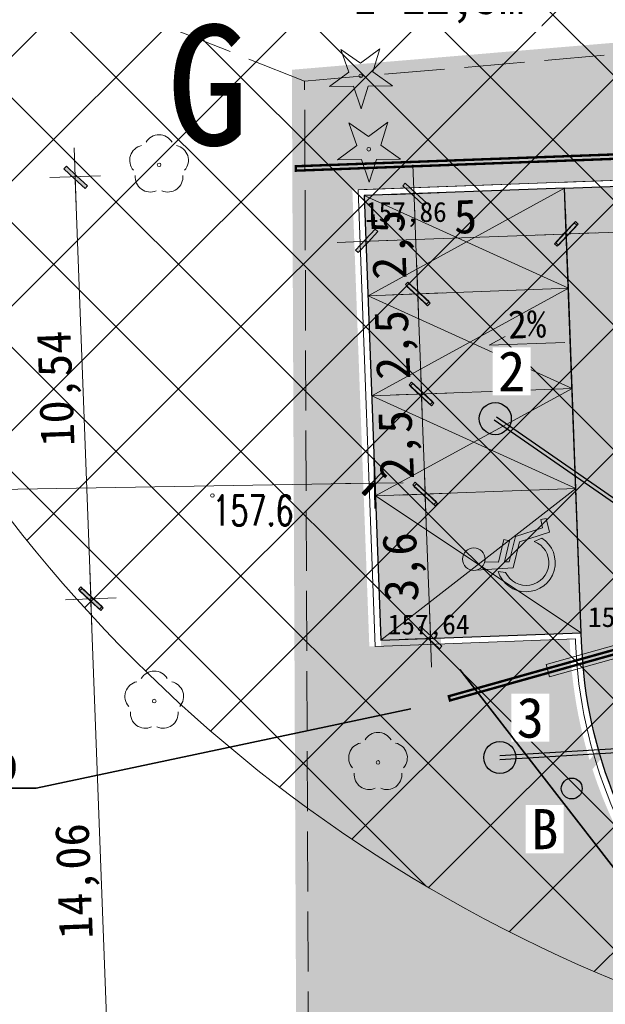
# Model space of a CAD drawing. Header units: feet. Extents: x 7493042 to 7493387, y 5986509 to 5986725.
# Tile 15 of 73: x 7493160 to 7493175, y 5986645 to 5986669. Entities that reach past the tile are written whole.
import ezdxf
from ezdxf import colors
from ezdxf.entities.mleader import LeaderData, LeaderLine
from ezdxf.enums import TextEntityAlignment as Align
from ezdxf.math import Vec2, Vec3

# ---------------------------------------------------------------- set-up
doc = ezdxf.new("R2010")
doc.units = ezdxf.units.FT
doc.header["$MEASUREMENT"] = 0
for name, pattern in [('3', [1, 0.5, -0.5]), ('4', [2.5, 1.5, -1]), ('GUK', [2, 1.5, -0.5]), ('HIDDEN2', [4.7625, 3.175, -1.5875])]:
    doc.linetypes.add(name, pattern=pattern)
doc.layers.get('0').update_dxf_attribs({"color": 250, "linetype": 'CONTINUOUS', "lineweight": 100})
doc.layers.get('Defpoints').update_dxf_attribs({"linetype": 'CONTINUOUS'})
doc.layers.add('1_DZIALKI', color=7, linetype='CONTINUOUS')
for name, color, linetype, lineweight in [('__IE_PZT_01', 1, 'CONTINUOUS', 30), ('__IE_PZT_02', 1, 'CONTINUOUS', 30), ('__IE_PZT_03', 7, 'CONTINUOUS', 25), ('_droga', 7, 'CONTINUOUS', 30), ('_k_kreskowanie', 250, 'CONTINUOUS', 5), ('_k_opis', 1, 'CONTINUOUS', 13), ('_k_parking', 250, 'CONTINUOUS', 30), ('_k_tabela', 7, 'CONTINUOUS', 13), ('_k_widok', 7, 'CONTINUOUS', 18), ('_k_wymiar', 7, 'CONTINUOUS', 13), ('_k_zarys', 7, 'HIDDEN2', 20), ('_k_ściany', 7, 'CONTINUOUS', 35), ('EKLPK_L_0', 3, '4', 18), ('OTR_T_1', 7, 'CONTINUOUS', 18), ('OTZ_T_0', 250, 'CONTINUOUS', 18), ('OTZ_T_1', 250, 'CONTINUOUS', 18), ('WODA PROJ.', 150, 'CONTINUOUS', 30), ('WYMIAR-ARCH', 7, 'CONTINUOUS', 9)]:
    doc.layers.add(name, color=color, linetype=linetype, lineweight=lineweight)
doc.layers.add('_k_niewidoczna', color=72, linetype='CONTINUOUS', lineweight=9, plot=False)
doc.styles.add('GENERATED_STYLE_1', font='MS Gothic.ttf')
doc.styles.get("Standard").update_dxf_attribs({"font": 'Simplex.SHX', "width": 0.75})
doc.dimstyles.new('zag 500', dxfattribs={"dimtxt": 0.85, "dimasz": 0.09, "dimexe": 1.25, "dimexo": 0.625, "dimgap": 0.1, "dimtad": 1, "dimtxsty": 'GENERATED_STYLE_1', "dimblk": 'W', "dimcen": 2.5, "dimse1": 1, "dimse2": 1, "dimclrd": 7, "dimclrt": 256, "dimadec": 0, "dimazin": 0, "dimtfac": 1, "dimtmove": 0, "dimatfit": 0, "dimfxl": 1.25, "dimlwd": 5, "dimarcsym": 0})

# ---------------------------------------------------------------- blocks, each defined once
blk = doc.blocks.new('2_OTRN')
at = {"linetype": 'Continuous'}
blk.add_circle((0, 0), 0.045, dxfattribs=at)
blk = doc.blocks.new('2_OTZL')
at = {"linetype": 'Continuous'}
blk.add_circle((0, 0), 0.045, dxfattribs=at)
for centre, start, end in [((0, 0.375), 30.1401, 149.8599), ((-0.357, 0.116), 102.1445, 221.86), ((0.357, 0.116), 318.14, 77.8555), ((-0.22, -0.303), 174.1482, 293.8542), ((0.22, -0.303), 246.1458, 5.8518)]:
    blk.add_arc(centre, 0.375, start, end, dxfattribs=at)
blk = doc.blocks.new('2_OTZG')
at = {"linetype": 'Continuous'}
for p, q in [((-0.3012, 0.09375), (-0.4937, 0.6621)), ((-0.4937, 0.6621), (-0.0039, 0.31545)), ((-0.0039, 0.31545), (0.4771, 0.67415)), ((0.4771, 0.67415), (0.2988, 0.1012)), ((-0.78225, -0.26495), (-0.3012, 0.09375)), ((0.2988, 0.1012), (0.7886, -0.24545)), ((0.7886, -0.24545), (0.1886, -0.2529)), ((-0.18225, -0.2575), (-0.78225, -0.26495)), ((0.01025, -0.82585), (-0.18225, -0.2575)), ((0.1886, -0.2529), (0.01025, -0.82585))]:
    blk.add_line(p, q, dxfattribs=at)
blk.add_circle((0, 0), 0.045, dxfattribs=at)
blk = doc.blocks.new('blok')
at = {"layer": '_k_widok'}
h = blk.add_hatch(color=256, dxfattribs=at)
h.dxf.hatch_style = 1
h.paths.add_polyline_path([(155308.064, 81195.724, 1), (155309.627, 81195.724, 1)])
h.paths.add_polyline_path([(155308.838, 81194.942, -0.293011), (155308.133, 81195.404), (155308.902, 81192.93), (155310.747, 81192.93), (155311.898, 81191.054), (155312.774, 81191.518), (155312.605, 81191.864), (155312.076, 81191.615), (155311.053, 81193.291), (155309.236, 81193.291), (155309.166, 81193.621), (155310.649, 81193.621), (155310.649, 81194.007), (155309.048, 81194.007)])
h.paths.add_polyline_path([(155308.472, 81193.37), (155308.409, 81193.878, 1.416661), (155311.378, 81191.481), (155311.029, 81191.941, -1.477038)])
for p, q in [((155308.133, 81195.404), (155308.902, 81192.93)), ((155309.048, 81194.007), (155308.838, 81194.942)), ((155308.472, 81193.37), (155308.409, 81193.878)), ((155310.649, 81194.007), (155309.048, 81194.007)), ((155309.166, 81193.621), (155310.649, 81193.621)), ((155309.236, 81193.291), (155309.166, 81193.621)), ((155310.649, 81193.621), (155310.649, 81194.007)), ((155308.902, 81192.93), (155310.747, 81192.93)), ((155311.053, 81193.291), (155309.236, 81193.291)), ((155310.747, 81192.93), (155311.898, 81191.054)), ((155312.076, 81191.615), (155311.053, 81193.291)), ((155311.029, 81191.941), (155311.378, 81191.481)), ((155311.898, 81191.054), (155312.774, 81191.518)), ((155312.605, 81191.864), (155312.076, 81191.615)), ((155312.774, 81191.518), (155312.605, 81191.864))]:
    blk.add_line(p, q, dxfattribs=at)
blk.add_circle((155308.846, 81195.724), 0.781, dxfattribs=at)
for centre, radius, start, end in [((155309.467, 81192.152), 2.025, 121.52433, 340.65353), ((155309.465, 81192.144), 1.577, 129.00107, 352.60428)]:
    blk.add_arc(centre, radius, start, end, dxfattribs=at)
blk = doc.blocks.new('W')
at = {"layer": 'WYMIAR-ARCH'}
h = blk.add_hatch(color=256, dxfattribs=at)
h.paths.add_polyline_path([(0, 0.76), (0, 0), (0.65, 0), (2.98, 2.33), (2.27, 3.04)])
h.paths.add_polyline_path([(-0.56, 0.21), (-0.76, 0), (0, 0), (0, 0.76)])
h.paths.add_polyline_path([(0, -0.65), (0.15, -0.5), (0.65, 0), (0, 0)])
h.paths.add_polyline_path([(0, 0), (-0.76, 0), (-3.39, -2.62), (-2.68, -3.33), (0, -0.65)])
blk.add_hatch(color=256, dxfattribs=at).paths.add_polyline_path([(-0.76, 0), (-3.39, -2.62), (-2.68, -3.33), (0, -0.65), (0, 0)])
for p, q in [((0, -7), (0, 7)), ((-0.56, 0.21), (2.27, 3.04)), ((2.27, 3.04), (2.98, 2.33)), ((-8, 0), (8, 0)), ((-0.56, 0.21), (-3.39, -2.62)), ((0.15, -0.5), (2.98, 2.33)), ((-3.39, -2.62), (-2.68, -3.33)), ((0.15, -0.5), (-2.68, -3.33))]:
    blk.add_line(p, q, dxfattribs=at)
blk = doc.blocks.new('*D531')
at = {"layer": '_k_wymiar', "color": 7, "lineweight": 5, "transparency": 16777216}
blk.add_line((8.091, 36.482), (12.911, 36.482), dxfattribs=at)
at = {"layer": 'Defpoints', "color": 0, "transparency": 16777216}
for p in [(8.001, 37.625), (13.001, 37.625), (13.001, 36.482)]:
    blk.add_point(p, dxfattribs=at)
at = {"layer": '_k_wymiar', "color": 7, "lineweight": 5, "transparency": 16777216, "xscale": 0.09, "yscale": 0.09, "zscale": 0.09}
for p, rotation in [((8.001, 36.482), 179.9999999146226), ((13.001, 36.482), 359.9999999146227)]:
    blk.add_blockref('W', p, dxfattribs=dict(at, rotation=rotation))
at = {"layer": '_k_wymiar', "transparency": 16777216, "insert": (10.501, 37.007), "char_height": 0.85, "attachment_point": 5, "rotation": 360, "style": 'GENERATED_STYLE_1'}
blk.add_mtext('5', dxfattribs=at)
blk = doc.blocks.new('*D532')
at = {"layer": '_k_wymiar', "color": 7, "lineweight": 5, "transparency": 16777216}
blk.add_line((13.091, 36.482), (17.911, 36.482), dxfattribs=at)
at = {"layer": 'Defpoints', "color": 0, "transparency": 16777216}
for p in [(13.001, 37.625), (18.001, 37.625), (18.001, 36.482)]:
    blk.add_point(p, dxfattribs=at)
at = {"layer": '_k_wymiar', "color": 7, "lineweight": 5, "transparency": 16777216, "xscale": 0.09, "yscale": 0.09, "zscale": 0.09}
for p, rotation in [((13.001, 36.482), 179.9999998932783), ((18.001, 36.482), 359.9999998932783)]:
    blk.add_blockref('W', p, dxfattribs=dict(at, rotation=rotation))
at = {"layer": '_k_wymiar', "transparency": 16777216, "insert": (15.501, 37.007), "char_height": 0.85, "attachment_point": 5, "rotation": 360, "style": 'GENERATED_STYLE_1'}
blk.add_mtext('5', dxfattribs=at)
blk = doc.blocks.new('*D534')
at = {"layer": '_k_wymiar', "color": 7, "lineweight": 5, "transparency": 16777216}
blk.add_line((9.242, 26.615), (9.242, 30.035), dxfattribs=at)
at = {"layer": 'Defpoints', "color": 0, "transparency": 16777216}
for p in [(9.242, 30.125), (13.001, 30.125), (13.001, 26.525)]:
    blk.add_point(p, dxfattribs=at)
at = {"layer": '_k_wymiar', "color": 7, "lineweight": 5, "transparency": 16777216, "xscale": 0.09, "yscale": 0.09, "zscale": 0.09}
for p, rotation in [((9.242, 30.125), 90.00000000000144), ((9.242, 26.525), 270.0000000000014)]:
    blk.add_blockref('W', p, dxfattribs=dict(at, rotation=rotation))
at = {"layer": '_k_wymiar', "transparency": 16777216, "insert": (8.663, 28.325), "char_height": 0.85, "attachment_point": 5, "rotation": 90, "style": 'GENERATED_STYLE_1'}
blk.add_mtext('3,6', dxfattribs=at)
blk = doc.blocks.new('*D535')
at = {"layer": '_k_wymiar', "color": 7, "lineweight": 5, "transparency": 16777216}
blk.add_line((9.242, 30.215), (9.242, 32.535), dxfattribs=at)
at = {"layer": 'Defpoints', "color": 0, "transparency": 16777216}
for p in [(9.242, 32.625), (9.242, 32.625), (13.001, 30.125)]:
    blk.add_point(p, dxfattribs=at)
at = {"layer": '_k_wymiar', "color": 7, "lineweight": 5, "transparency": 16777216, "xscale": 0.09, "yscale": 0.09, "zscale": 0.09}
for p, rotation in [((9.242, 32.625), 90.00000000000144), ((9.242, 30.125), 270.0000000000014)]:
    blk.add_blockref('W', p, dxfattribs=dict(at, rotation=rotation))
at = {"layer": '_k_wymiar', "transparency": 16777216, "insert": (8.663, 31.375), "char_height": 0.85, "attachment_point": 5, "rotation": 90, "style": 'GENERATED_STYLE_1'}
blk.add_mtext('2,5', dxfattribs=at)
blk = doc.blocks.new('*D536')
at = {"layer": '_k_wymiar', "color": 7, "lineweight": 5, "transparency": 16777216}
blk.add_line((9.242, 32.715), (9.242, 35.035), dxfattribs=at)
at = {"layer": 'Defpoints', "color": 0, "transparency": 16777216}
for p in [(9.242, 35.125), (9.242, 35.125), (9.242, 32.625)]:
    blk.add_point(p, dxfattribs=at)
at = {"layer": '_k_wymiar', "color": 7, "lineweight": 5, "transparency": 16777216, "xscale": 0.09, "yscale": 0.09, "zscale": 0.09}
for p, rotation in [((9.242, 35.125), 90.00000000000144), ((9.242, 32.625), 270.0000000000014)]:
    blk.add_blockref('W', p, dxfattribs=dict(at, rotation=rotation))
at = {"layer": '_k_wymiar', "transparency": 16777216, "insert": (8.663, 33.875), "char_height": 0.85, "attachment_point": 5, "rotation": 90, "style": 'GENERATED_STYLE_1'}
blk.add_mtext('2,5', dxfattribs=at)
blk = doc.blocks.new('*D537')
at = {"layer": '_k_wymiar', "color": 7, "lineweight": 5, "transparency": 16777216}
blk.add_line((9.242, 35.215), (9.242, 37.535), dxfattribs=at)
at = {"layer": 'Defpoints', "color": 0, "transparency": 16777216}
for p in [(9.242, 37.625), (9.242, 37.625), (9.242, 35.125)]:
    blk.add_point(p, dxfattribs=at)
at = {"layer": '_k_wymiar', "color": 7, "lineweight": 5, "transparency": 16777216, "xscale": 0.09, "yscale": 0.09, "zscale": 0.09}
for p, rotation in [((9.242, 37.625), 90.00000000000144), ((9.242, 35.125), 270.0000000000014)]:
    blk.add_blockref('W', p, dxfattribs=dict(at, rotation=rotation))
at = {"layer": '_k_wymiar', "transparency": 16777216, "insert": (8.663, 36.375), "char_height": 0.85, "attachment_point": 5, "rotation": 90, "style": 'GENERATED_STYLE_1'}
blk.add_mtext('2,5', dxfattribs=at)
blk = doc.blocks.new('pzt_el')
at = {"layer": '__IE_PZT_01'}
h = blk.add_hatch(color=256, dxfattribs=at)
edge = h.paths.add_edge_path()
edge.add_arc((-27.019, -6.184), 0.26, 0, 360)
blk.add_circle((-27.019, -6.184), 0.26, dxfattribs=at)
at = {"layer": '__IE_PZT_02', "linetype": '3', "const_width": 0.2}
blk.add_lwpolyline([(-27.019, -6.184), (-24.619, -3.205)], dxfattribs=at)
at = {"layer": '__IE_PZT_03', "linetype": '3', "insert": (-27.691, -7.197), "char_height": 1, "width": 0.75, "attachment_point": 5, "style": 'GENERATED_STYLE_1', "bg_fill": 3, "box_fill_scale": 1.1, "bg_fill_color": 256, "bg_fill_transparency": 0}
blk.add_mtext('B', dxfattribs=at)
blk = doc.blocks.new('pzt_sanit')
at = {"layer": 'WODA PROJ.'}
h = blk.add_hatch(color=190, dxfattribs=at)
h.dxf.hatch_style = 1
edge = h.paths.add_edge_path()
edge.add_arc((-20.431, 3.361), 0.4, 0, 360)
h = blk.add_hatch(color=190, dxfattribs=at)
h.dxf.hatch_style = 1
edge = h.paths.add_edge_path()
edge.add_arc((-20.317, -5.094), 0.4, 0, 360)
at = {"layer": 'WODA PROJ.', "color": 190}
for points in [[(-9.485, -4.282), (-20.459, 3.32)], [(-9.428, -4.2), (-20.402, 3.402)], [(-20.32, -5.044), (-9.516, -4.394)], [(-20.314, -5.144), (-9.51, -4.493)]]:
    blk.add_lwpolyline(points, dxfattribs=at)
for centre in [(-20.431, 3.361), (-20.317, -5.094)]:
    blk.add_circle(centre, 0.4, dxfattribs=at)
at = {"layer": '__IE_PZT_03', "linetype": '3', "insert": (-20.023, 4.544), "char_height": 1, "width": 0.75, "attachment_point": 5, "style": 'GENERATED_STYLE_1', "bg_fill": 3, "box_fill_scale": 1.1, "bg_fill_color": 256, "bg_fill_transparency": 0}
blk.add_mtext('2', dxfattribs=at)
at = {"layer": '__IE_PZT_03', "linetype": '3', "insert": (-19.558, -4.107), "char_height": 1, "width": 0.75, "attachment_point": 5, "style": 'GENERATED_STYLE_1', "bg_fill": 3, "box_fill_scale": 1.1, "bg_fill_color": 256, "bg_fill_transparency": 0}
blk.add_mtext('3', dxfattribs=at)
blk = doc.blocks.new('*D553')
at = {"layer": '_k_wymiar', "color": 7, "lineweight": 5, "transparency": 16777216}
blk.add_line((0.813, 38.275), (0.813, 27.915), dxfattribs=at)
at = {"layer": 'Defpoints', "color": 0, "transparency": 16777216}
for p in [(21.001, 38.365), (0.813, 27.825), (21.001, 27.825)]:
    blk.add_point(p, dxfattribs=at)
at = {"layer": '_k_wymiar', "color": 7, "lineweight": 5, "transparency": 16777216, "xscale": 0.09, "yscale": 0.09, "zscale": 0.09}
for p, rotation in [((0.813, 38.365), 90.0000000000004), ((0.813, 27.825), 270.0000000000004)]:
    blk.add_blockref('W', p, dxfattribs=dict(at, rotation=rotation))
at = {"layer": '_k_wymiar', "transparency": 16777216, "insert": (0.234, 33.095), "char_height": 0.85, "attachment_point": 5, "rotation": 90, "style": 'GENERATED_STYLE_1'}
blk.add_mtext('10,54', dxfattribs=at)
blk = doc.blocks.new('*D554')
at = {"layer": '_k_wymiar', "color": 7, "lineweight": 5, "transparency": 16777216}
blk.add_line((0.813, 27.735), (0.813, 13.859), dxfattribs=at)
at = {"layer": 'Defpoints', "color": 0, "transparency": 16777216}
for p in [(21.001, 27.825), (0.813, 13.769), (18.145, 13.769)]:
    blk.add_point(p, dxfattribs=at)
at = {"layer": '_k_wymiar', "color": 7, "lineweight": 5, "transparency": 16777216, "xscale": 0.09, "yscale": 0.09, "zscale": 0.09}
for p, rotation in [((0.813, 27.825), 90.0000000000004), ((0.813, 13.769), 270.0000000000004)]:
    blk.add_blockref('W', p, dxfattribs=dict(at, rotation=rotation))
at = {"layer": '_k_wymiar', "transparency": 16777216, "insert": (0.234, 20.797), "char_height": 0.85, "attachment_point": 5, "rotation": 90, "style": 'GENERATED_STYLE_1'}
blk.add_mtext('14,06', dxfattribs=at)
blk = doc.blocks.new('*D555')
at = {"layer": '_k_wymiar', "color": 7, "lineweight": 5, "transparency": 16777216}
blk.add_line((7.893, 30.447), (-14.564, 30.9), dxfattribs=at)
at = {"layer": 'Defpoints', "color": 0, "transparency": 16777216}
for p in [(-14.636, 31.833), (8.001, 31.375), (-14.654, 30.902)]:
    blk.add_point(p, dxfattribs=at)
at = {"layer": '_k_wymiar', "color": 7, "lineweight": 5, "transparency": 16777216, "xscale": 0.09, "yscale": 0.09, "zscale": 0.09}
for p, rotation in [((-14.654, 30.902), 178.8430712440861), ((7.983, 30.445), 358.8430712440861)]:
    blk.add_blockref('W', p, dxfattribs=dict(at, rotation=rotation))
at = {"layer": '_k_wymiar', "transparency": 16777216, "insert": (-3.324, 31.252), "char_height": 0.85, "attachment_point": 5, "rotation": 358.8431, "style": 'GENERATED_STYLE_1'}
blk.add_mtext('22,64', dxfattribs=at)
blk = doc.blocks.new('st_arch')
at = {"layer": '_k_kreskowanie'}
h = blk.add_hatch(dxfattribs=at)
h.set_pattern_fill('ANSI37', color=251, scale=1.5)
h.paths.add_polyline_path([(-3.6519, -0.1649, 0.183131), (-4.9309, 1.7327), (-7.9999, 1.4512), (-7.2815, -6.544, 0.100443), (-5.455, -6.3739, 0.230992), (-3.6213, -4.32, 0.103815)])
at = {"layer": '_k_kreskowanie', "color": 251}
blk.add_lwpolyline([(-7.2815, -6.544, 0.100443), (-5.455, -6.3739, 0.230992), (-3.6213, -4.32, 0.103815), (-3.6519, -0.1649, 0.183131), (-4.9309, 1.7327)], format="xyb", dxfattribs=at)
blk = doc.blocks.new('dz_89')
at = {"layer": '_k_kreskowanie', "ltscale": 0.01, "true_color": 0xffffff, "transparency": 33554559}
h = blk.add_hatch(color=7, dxfattribs=at)
h.dxf.hatch_style = 1
h.paths.add_polyline_path([(13.001, 37.625), (8.001, 37.625), (8.001, 26.525), (13.001, 26.525)])
at = {"layer": '_k_kreskowanie', "ltscale": 0.01, "transparency": 33554559}
h = blk.add_hatch(dxfattribs=at)
h.set_pattern_fill('AR-B816', color=256, scale=0.04)
edge = h.paths.add_edge_path()
edge.add_line((25.62, -5.244), (25.634, 5.479))
edge.add_arc((32.884, 5.47), 7.25, 90, 179.926, ccw=False)
edge.add_line((32.884, 12.72), (37.393, 12.72))
edge.add_line((37.393, 12.72), (37.393, 17.22))
edge.add_line((37.393, 17.22), (27.071, 17.22))
edge.add_arc((27.071, 24.47), 7.25, 220.8203, 270, ccw=False)
edge.add_line((21.585, 19.731), (19.582, 22.048))
edge.add_arc((24.501, 26.297), 6.5, 180.0009, 220.8204, ccw=False)
edge.add_line((18.001, 26.297), (18.001, 37.625))
edge.add_line((18.001, 37.625), (13.001, 37.625))
edge.add_line((13.001, 37.625), (13.001, 26.297))
edge.add_arc((24.502, 26.297), 11.5, 180.0006, 220.8202)
edge.add_line((15.799, 18.78), (19.06, 15.005))
edge.add_arc((14.141, 10.756), 6.5, -0.0737, 40.8197, ccw=False)
edge.add_line((20.641, 10.747), (20.601, -19.74))
edge.add_line((20.601, -19.74), (20.44, -24.096))
edge.add_line((20.44, -24.096), (27.266, -23.285))
edge.add_line((27.266, -23.285), (25.6, -21.229))
edge.add_line((25.6, -21.229), (25.62, -5.244))
at = {"layer": '_k_widok', "true_color": 0x727430, "transparency": 33554483}
h = blk.add_hatch(color=67, dxfattribs=at)
h.dxf.hatch_style = 1
edge = h.paths.add_edge_path()
edge.add_line((12.709, 26.381), (7.709, 26.381))
edge.add_line((7.709, 26.381), (7.709, 37.781))
edge.add_line((7.709, 37.781), (6.37, 37.781))
edge.add_line((6.37, 37.781), (5.616, 14.495))
edge.add_line((5.616, 14.495), (18.804, 14.912))
edge.add_line((18.804, 14.912), (15.543, 18.687))
edge.add_arc((24.359, 26.303), 11.65, 180.0006, 220.8202, ccw=False)
edge.add_line((12.709, 26.303), (12.709, 26.381))
h.paths.add_polyline_path([(40.369, 42.128), (6.46, 40.548), (6.37, 37.781), (20.179, 37.781), (20.179, 39.051), (40.389, 39.051)])
h.paths.add_polyline_path([(40.389, 27.151), (32.289, 27.151), (32.289, 24.751), (31.129, 24.751), (31.129, 22.415), (31.249, 22.415), (31.249, 18.795), (31.129, 18.795), (31.129, 17.375), (37.401, 17.375)], flags=16)
edge = h.paths.add_edge_path()
edge.add_line((28.969, 24.751), (18.202, 24.751))
edge.add_arc((24.359, 26.303), 6.35, 194.1472, 220.8203)
edge.add_line((19.554, 22.152), (19.677, 22.009))
edge.add_line((19.677, 22.009), (22.761, 18.727))
edge.add_arc((26.929, 24.475), 7.1, 234.0549, 270)
edge.add_line((26.929, 17.375), (28.969, 17.375))
edge.add_line((28.969, 17.375), (28.969, 18.795))
edge.add_line((28.969, 18.795), (28.849, 18.795))
edge.add_line((28.849, 18.795), (28.849, 22.415))
edge.add_line((28.849, 22.415), (28.969, 22.415))
edge.add_line((28.969, 22.415), (28.969, 24.751))
edge = h.paths.add_edge_path()
edge.add_arc((13.998, 10.761), 6.35, 359.926, 400.8197)
edge.add_line((18.804, 14.912), (5.61, 14.495))
edge.add_line((5.61, 14.495), (5.006, -5.566))
edge.add_line((5.006, -5.566), (4.942, -30.191))
edge.add_line((4.942, -30.191), (-10.953, -30.011))
edge.add_line((-10.953, -30.011), (-7.98, -62.864))
edge.add_line((-7.98, -62.864), (26.627, -58.205))
edge.add_line((26.627, -58.205), (32.591, -54.964))
edge.add_line((32.591, -54.964), (40.396, -43.595))
edge.add_line((40.396, -43.595), (36.092, -43.967))
edge.add_line((36.092, -43.967), (27.134, -44.825))
edge.add_line((27.134, -44.825), (21.407, -45.456))
edge.add_line((21.407, -45.456), (21.762, -48.257))
edge.add_line((21.762, -48.257), (13.384, -49.23))
edge.add_line((13.384, -49.23), (13.211, -47.695))
edge.add_line((13.211, -47.695), (7.145, -48.465))
edge.add_line((7.145, -48.465), (4.159, -45.613))
edge.add_line((4.159, -45.613), (3.796, -42.437))
edge.add_line((3.796, -42.437), (5.607, -40.023))
edge.add_line((5.607, -40.023), (4.509, -31.21))
edge.add_line((4.509, -31.21), (7.406, -30.84))
edge.add_line((7.406, -30.84), (7.354, -25.591))
edge.add_line((7.354, -25.591), (13.524, -24.896))
edge.add_line((13.524, -24.896), (20.147, -24.109))
edge.add_line((20.147, -24.109), (20.309, -19.732))
edge.add_line((20.309, -19.732), (20.348, 10.753))
edge = h.paths.add_edge_path(flags=16)
edge.add_line((13.019, -13.439), (8.44, -13.339))
edge.add_line((8.44, -13.339), (8.266, -8.384))
edge.add_line((8.266, -8.384), (6.892, -8.398))
edge.add_line((6.892, -8.398), (6.955, 13.775))
edge.add_line((6.955, 13.775), (18.002, 13.775))
edge.add_line((18.002, 13.775), (17.98, -3.657))
edge.add_line((17.98, -3.657), (18.836, -3.658))
edge.add_line((18.836, -3.658), (18.835, -5.039))
edge.add_line((18.835, -5.039), (17.978, -5.038))
edge.add_line((17.978, -5.038), (17.974, -8.28))
edge.add_line((17.974, -8.28), (19.777, -8.507))
edge.add_line((19.777, -8.507), (19.728, -11.447))
edge.add_line((19.728, -11.447), (18.066, -11.465))
edge.add_line((18.066, -11.465), (18.025, -13.375))
edge.add_line((18.025, -13.375), (18.318, -13.481))
edge.add_line((18.318, -13.481), (18.314, -14.581))
edge.add_line((18.314, -14.581), (20.316, -14.583))
edge.add_line((20.316, -14.583), (20.313, -16.583))
edge.add_line((20.313, -16.583), (18.311, -16.581))
edge.add_line((18.311, -16.581), (18.302, -17.48))
edge.add_line((18.302, -17.48), (14.302, -17.464))
edge.add_line((14.302, -17.464), (14.318, -13.464))
edge.add_line((14.318, -13.464), (13.019, -13.439))
edge = h.paths.add_edge_path()
edge.add_line((70.705, -22.957), (71.447, -22.857))
edge.add_line((71.447, -22.857), (69.849, 11.458))
edge.add_line((69.849, 11.458), (26.862, 9.456))
edge.add_arc((32.742, 5.475), 7.1, 145.8996, 179.926)
edge.add_line((25.642, 5.484), (25.628, -5.239))
edge.add_line((25.628, -5.239), (25.607, -21.17))
edge.add_line((25.607, -21.17), (27.3, -23.259))
edge.add_line((27.3, -23.259), (27.123, -23.279))
edge.add_line((27.123, -23.279), (27.717, -26.056))
edge.add_line((27.717, -26.056), (29.537, -27.826))
edge.add_line((29.537, -27.826), (29.603, -27.828))
edge.add_line((29.603, -27.828), (36.526, -27.133))
edge.add_line((36.526, -27.133), (36.263, -25.09))
edge.add_line((36.263, -25.09), (36.078, -24.663))
edge.add_line((36.078, -24.663), (35.156, -23.368))
edge.add_line((35.156, -23.368), (35.004, -22.591))
edge.add_line((35.004, -22.591), (39.106, -22.112))
edge.add_line((39.106, -22.112), (39.204, -22.948))
edge.add_line((39.204, -22.948), (38.265, -25.074))
edge.add_line((38.265, -25.074), (38.502, -26.896))
edge.add_line((38.502, -26.896), (39.514, -26.795))
edge.add_line((39.514, -26.795), (41.058, -26.64))
edge.add_line((41.058, -26.64), (43.632, -26.383))
edge.add_line((43.632, -26.383), (44.919, -26.255))
edge.add_line((44.919, -26.255), (47.492, -25.997))
edge.add_line((47.492, -25.997), (49.958, -25.731))
edge.add_line((49.958, -25.731), (52.312, -25.456))
edge.add_line((52.312, -25.456), (58.197, -24.769))
edge.add_line((58.197, -24.769), (59.374, -24.632))
edge.add_line((59.374, -24.632), (60.551, -24.494))
edge.add_line((60.551, -24.494), (60.21, -21.286))
edge.add_line((60.21, -21.286), (62.11, -21.056))
edge.add_line((62.11, -21.056), (62.426, -24.13))
edge.add_line((62.426, -24.13), (64.212, -25.367))
edge.add_line((64.212, -25.367), (70.909, -24.475))
edge.add_line((70.909, -24.475), (70.705, -22.957))
h.paths.add_polyline_path([(43.909, 33.171), (43.409, 33.171)], flags=17)
h.paths.add_polyline_path([(51.809, 33.171), (52.309, 33.171), (52.258, 33.171)], flags=17)
h.paths.add_polyline_path([(51.609, 31.971), (51.109, 31.971)], flags=17)
h.paths.add_polyline_path([(50.409, 31.971), (50.909, 31.971)], flags=17)
h.paths.add_polyline_path([(49.709, 31.971), (50.209, 31.971)], flags=17)
h.paths.add_polyline_path([(49.509, 33.171), (49.009, 34.888)], flags=17)
h.paths.add_polyline_path([(48.309, 31.971), (48.809, 31.971)], flags=17)
h.paths.add_polyline_path([(48.109, 31.971), (47.609, 31.971)], flags=17)
h.paths.add_polyline_path([(47.409, 31.971), (46.909, 31.971)], flags=17)
h.paths.add_polyline_path([(46.209, 33.171), (46.709, 33.171)], flags=17)
h.paths.add_polyline_path([(46.009, 31.971), (45.509, 31.971)], flags=17)
h.paths.add_polyline_path([(45.309, 31.971), (44.809, 31.971)], flags=17)
h.paths.add_polyline_path([(44.609, 31.971), (44.109, 31.971)], flags=17)
h.paths.add_polyline_path([(53.102, 26.899), (52.684, 34.888), (62.67, 35.411), (63.088, 27.421)], flags=16)
edge = h.paths.add_edge_path()
edge.add_line((42.969, 26.899), (42.969, 27.831))
edge.add_line((42.969, 27.831), (40.389, 27.831))
edge.add_line((40.389, 27.831), (40.389, 27.171))
edge.add_line((40.389, 27.171), (37.401, 17.375))
edge.add_line((37.401, 17.375), (37.401, 12.575))
edge.add_line((37.401, 12.575), (32.742, 12.575))
edge.add_arc((32.742, 5.475), 7.1, 90, 145.8996)
edge.add_line((26.862, 9.456), (69.849, 11.458))
edge.add_line((69.849, 11.458), (68.36, 43.432))
edge.add_line((68.36, 43.432), (40.369, 42.128))
edge.add_line((40.369, 42.128), (40.389, 39.051))
edge.add_line((40.389, 39.051), (40.389, 36.791))
edge.add_line((40.389, 36.791), (42.989, 36.791))
edge.add_line((42.989, 36.791), (42.989, 34.888))
edge.add_line((42.989, 34.888), (52.684, 34.888))
edge.add_line((52.684, 34.888), (53.102, 26.899))
edge.add_line((53.102, 26.899), (42.969, 26.899))
at = {"layer": '_droga'}
blk.add_lwpolyline([(20.44, -24.096), (20.44, -24.096), (20.601, -19.74), (20.641, 10.747, 0.180349), (19.06, 15.005), (15.799, 18.78, -0.180016), (13.001, 26.297), (13.001, 37.625), (13.001, 37.625), (18.001, 37.625), (18.001, 26.297, 0.180016), (19.582, 22.048), (19.706, 21.905), (21.585, 19.731, 0.217942), (27.071, 17.22), (37.393, 17.22), (37.393, 12.72), (32.884, 12.72, 0.413835), (25.634, 5.479), (25.62, -5.244), (25.6, -21.229), (27.266, -23.285), (20.44, -24.096)], format="xyb", dxfattribs=at)
at = {"layer": '_k_opis', "color": 7, "ltscale": 0.1}
blk.add_lwpolyline([(12.859, 33.78), (10.974, 33.78), (11.38, 33.98)], dxfattribs=at)
at = {"layer": '_k_parking'}
blk.add_lwpolyline([(13.001, 37.625), (8.001, 37.625), (8.001, 26.525), (13.001, 26.525)], dxfattribs=at)
at = {"layer": '_k_widok'}
for points in [[(13.001, 37.775), (7.851, 37.775), (7.851, 26.375), (12.851, 26.375)], [(18.001, 37.775), (18.001, 37.775), (8.001, 37.775)], [(8.001, 35.125), (13.001, 37.625), (8.001, 37.625), (13.001, 35.125)], [(13.001, 32.625), (8.001, 35.125), (13.001, 35.125), (8.001, 32.625)], [(13.001, 30.125), (8.001, 32.625), (13.001, 32.625), (8.001, 30.125)], [(8.001, 26.525), (13.001, 30.125), (8.001, 30.125), (13.001, 26.525)]]:
    blk.add_lwpolyline(points, dxfattribs=at)
for points in [[(8.001, 37.625), (13.001, 37.625), (13.001, 35.125), (8.001, 35.125)], [(8.001, 35.125), (13.001, 35.125), (13.001, 32.625), (8.001, 32.625)], [(8.001, 32.625), (13.001, 32.625), (13.001, 30.125), (8.001, 30.125)], [(8.001, 30.125), (13.001, 30.125), (13.001, 26.525), (8.001, 26.525)]]:
    blk.add_lwpolyline(points, close=True, dxfattribs=at)
blk.add_lwpolyline([(12.851, 37.775), (12.851, 37.775), (18.151, 37.775), (18.151, 26.297, 0.180016), (19.696, 22.146), (19.82, 22.003), (21.698, 19.829, 0.217942), (27.071, 17.37), (37.543, 17.37), (37.543, 12.57), (32.884, 12.57, 0.413835), (25.784, 5.479), (25.77, -5.244), (25.75, -21.176), (27.442, -23.264), (20.29, -24.114), (20.451, -19.737), (20.491, 10.747, 0.180349), (18.946, 14.907), (15.685, 18.682, -0.180016), (12.851, 26.297), (12.851, 26.375)], format="xyb", dxfattribs=at)
at = {"layer": '_k_zarys', "color": 1, "ltscale": 0.7, "const_width": 0.6}
blk.add_lwpolyline([(6.603, 40.543), (6.603, 40.543), (68.502, 43.426), (72.464, -41.627), (50.081, -44.586), (41.261, -42.547), (32.734, -54.97), (26.769, -58.21), (-7.837, -62.869), (-10.81, -30.016), (5.084, -30.196), (5.148, -5.572), (5.752, 14.49), (6.603, 40.543), (6.603, 40.543)], dxfattribs=at)
at = {"layer": '_k_tabela', "xscale": 0.3600000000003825, "yscale": 0.3600000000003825, "zscale": 0.3600000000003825, "rotation": 74.238501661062}
blk.add_blockref('blok', (12954.453, -61720.481), dxfattribs=at)
at = {"layer": '1_DZIALKI', "lineweight": 9, "style": 'GENERATED_STYLE_1'}
blk.add_text('2%%%', height=0.7, rotation=0, dxfattribs=at).set_placement((11.938, 34.267), align=Align.MIDDLE)
at = {"layer": '_k_opis', "color": 1, "insert": (3.241, 42.063), "char_height": 3, "attachment_point": 1, "rotation": 357.8731, "style": 'GENERATED_STYLE_1'}
blk.add_mtext_dynamic_manual_height_columns('{\\fMS Gothic|b1|i0|c238|p49;G}', width=3.91767, gutter_width=12.5, heights=[0], dxfattribs=at)
at = {"layer": '_k_wymiar'}
for base, p1, p2, angle, picture, middle in [((9.242, 37.625), (9.242, 35.125), (9.242, 37.625), 270, '*D537', (8.663, 36.375)), ((18.001, 36.482), (13.001, 37.625), (18.001, 37.625), 180, '*D532', (15.501, 37.007)), ((9.242, 35.125), (9.242, 32.625), (9.242, 35.125), 270, '*D536', (8.663, 33.875)), ((9.242, 32.625), (13.001, 30.125), (9.242, 32.625), 270, '*D535', (8.663, 31.375))]:
    dim = blk.add_linear_dim(base=base, p1=p1, p2=p2, angle=angle, dimstyle='zag 500', override={"dimtmove": 1}, dxfattribs=at)
    dim.commit()
    dim.dimension.update_dxf_attribs({"geometry": picture, "text_midpoint": middle})
for p1, p2, distance, picture, middle in [((8.001, 37.625), (13.001, 37.625), -1.144, '*D531', (10.501, 37.007)), ((13.001, 26.525), (13.001, 30.125), 3.76, '*D534', (8.663, 28.325))]:
    dim = blk.add_aligned_dim(p1=p1, p2=p2, distance=distance, dimstyle='zag 500', dxfattribs=at)
    dim.commit()
    dim.dimension.update_dxf_attribs({"geometry": picture, "text_midpoint": middle})
at = {"layer": '_k_widok', "rotation": 357.8731450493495}
blk.add_blockref('pzt_el', (39.851, 27.825), dxfattribs=at)
at = {"layer": 'WODA PROJ.', "color": 190, "lineweight": 100, "rotation": 357.8731450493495}
blk.add_blockref('pzt_sanit', (31.351, 27.825), dxfattribs=at)
at = {"layer": '_k_widok'}
blk.add_lwpolyline([(12.174, 25.454), (18.979, 27.096), (18.904, 27.407), (12.099, 25.765), (12.174, 25.454)], dxfattribs=at)
at = {"layer": '_k_widok', "color": 144, "const_width": 0.3}
blk.add_lwpolyline([(8.001, 26.525), (9.501, 26.525)], dxfattribs=at)
at = {"layer": '_k_zarys', "color": 7, "ltscale": 0.2, "const_width": 0.06}
for points in [[(6.321, 38.31), (6.321, 38.42), (21.321, 38.42), (21.321, 38.31)], [(21.309, 27.879), (21.334, 27.772), (9.669, 24.957), (9.643, 25.064)]]:
    blk.add_lwpolyline(points, close=True, dxfattribs=at)
at = {"layer": '_k_wymiar'}
for p1, p2, distance, picture, middle in [((21.001, 38.365), (21.001, 27.825), -20.188, '*D553', (0.234, 33.095)), ((8.001, 31.375), (-14.636, 31.833), 0.931, '*D555', (-3.324, 31.252))]:
    dim = blk.add_aligned_dim(p1=p1, p2=p2, distance=distance, dimstyle='zag 500', dxfattribs=at)
    dim.commit()
    dim.dimension.update_dxf_attribs({"geometry": picture, "text_midpoint": middle})
dim = blk.add_linear_dim(base=(0.813, 13.769), p1=(21.001, 27.825), p2=(18.145, 13.769), angle=90, dimstyle='zag 500', override={"dimtmove": 1}, dxfattribs=at)
dim.commit()
dim.dimension.update_dxf_attribs({"geometry": '*D554', "text_midpoint": (0.234, 20.797)})
at = {"layer": '_k_widok'}
ml = blk.add_multileader_mtext('Standard', dxfattribs=at)
ml.set_content('{\\fMS Gothic|b0|i0|c128|p49;DN110 d}ł{\\fMS Gothic|b0|i0|c128|p49;.15mb}', color=256, style='GENERATED_STYLE_1')
ml.set_leader_properties()
ml.build(insert=Vec2(0, 0))
ml.multileader.update_dxf_attribs({"text_right_attachment_type": 6, "dogleg_length": 0.36, "arrow_head_size": 1})
ctx = ml.context
ctx.base_point, ctx.char_height, ctx.arrow_head_size, ctx.landing_gap_size, ctx.plane_origin, ctx.plane_x_axis, ctx.plane_y_axis = Vec3(4.718, 52.115), 0.9, 1, 0.09, Vec3(-1.15, 51.414), Vec3(0.999311, -0.037112), Vec3(0.037112, 0.999311)
ctx.right_attachment, ctx.text_align_type = 6, 2
notes = []
notes.append((ctx, [(0, (1, 1, 0), (12.713, 51.19), (-0.999311, 0.037112), 0.36, [(0, [(18.806, 38.42)], 0, [])])]))
ctx.mtext.insert, ctx.mtext.text_direction, ctx.mtext.rotation, ctx.mtext.defined_height, ctx.mtext.alignment, ctx.mtext.flow_direction = Vec3(12.303, 52.286), Vec3(0.999311, -0.037112), 6.246065, 4.429, 3, 5
ctx.mtext.has_bg_fill, ctx.mtext.bg_color, ctx.mtext.bg_scale_factor, ctx.mtext.bg_transparency, ctx.mtext.use_window_bg_color = 1, -1073741824, 1.5, 0, 1
ml = blk.add_multileader_mtext('Standard', dxfattribs=at)
ml.set_content('{\\fMS Gothic|b0|i0|c128|p49;DN110} {\\fMS Gothic|b0|i0|c128|p49;d}ł{\\fMS Gothic|b0|i0|c128|p49;.12mb}', color=256, style='GENERATED_STYLE_1')
ml.set_leader_properties()
ml.build(insert=Vec2(0, 0))
ml.multileader.update_dxf_attribs({"text_right_attachment_type": 6, "dogleg_length": 0.36, "arrow_head_size": 1})
ctx = ml.context
ctx.base_point, ctx.char_height, ctx.arrow_head_size, ctx.landing_gap_size, ctx.plane_origin, ctx.plane_x_axis, ctx.plane_y_axis = Vec3(-8.722, 24.074), 0.9, 1, 0.09, Vec3(-6.117, 39.283), Vec3(0.999311, -0.037112), Vec3(0.037112, 0.999311)
ctx.right_attachment, ctx.text_align_type = 6, 2
notes.append((ctx, [(0, (1, 1, 0), (-0.728, 23.149), (-0.999311, 0.037112), 0.36, [(0, [(9.669, 24.957)], 0, [])])]))
ctx.mtext.insert, ctx.mtext.text_direction, ctx.mtext.rotation, ctx.mtext.width, ctx.mtext.defined_height, ctx.mtext.alignment, ctx.mtext.flow_direction = Vec3(-1.137, 24.245), Vec3(0.999311, -0.037112), 6.246065, 7.70545, 4.429, 3, 5
ctx.mtext.has_bg_fill, ctx.mtext.bg_color, ctx.mtext.bg_scale_factor, ctx.mtext.bg_transparency, ctx.mtext.use_window_bg_color = 1, -1073741824, 1.5, 0, 1
for ctx, leaders in notes:
    for number, flags, end, landing, length, lines in leaders:
        leader = LeaderData()
        leader.index, (leader.has_last_leader_line, leader.has_dogleg_vector, leader.attachment_direction) = number, flags
        leader.last_leader_point, leader.dogleg_vector, leader.dogleg_length = Vec3(end), Vec3(landing), length
        for number, points, colour, breaks in lines:
            line = LeaderLine()
            line.index, line.vertices, line.color, line.breaks = number, Vec3.list(points), colors.encode_raw_color(colour), breaks
            leader.lines.append(line)
        ctx.leaders.append(leader)
ml = blk.add_multileader_mtext('Standard', dxfattribs=at)
ml.set_content('{\\fMS Gothic|b0|i0|c128|p49;DOJ}Ś{\\fMS Gothic|b0|i0|c128|p49;CIE PO}Ż{\\fMS Gothic|b0|i0|c128|p49;AROWE DO DROGI PO}Ż{\\fMS Gothic|b0|i0|c128|p49;AROWEJ Z DODATKOWEGO WYJ}Ś{\\fMS Gothic|b0|i0|c128|p49;CIA Z BUDYNKU (JEDNA STREFA PO}Ż{\\fMS Gothic|b0|i0|c128|p49;AROWA) O D}Ł{\\fMS Gothic|b0|i0|c128|p49;UGO}Ś{\\fMS Gothic|b0|i0|c128|p49;CI L=12,5m}', color=256, style='GENERATED_STYLE_1')
ml.set_leader_properties()
ml.build(insert=Vec2(0, 0))
ml.multileader.update_dxf_attribs({"text_right_attachment_type": 6, "dogleg_length": 0.36, "arrow_head_size": 1})
ctx = ml.context
ctx.base_point, ctx.char_height, ctx.arrow_head_size, ctx.landing_gap_size, ctx.plane_origin, ctx.plane_x_axis, ctx.plane_y_axis = Vec3(-9.282, 47.696), 0.9, 1, 0.09, Vec3(-1.15, 45.449), Vec3(0.999311, -0.037112), Vec3(0.037112, 0.999311)
ctx.right_attachment, ctx.text_align_type = 6, 2
notes = []
notes.append((ctx, [(0, (1, 1, 0), (12.753, 46.305), (-0.999311, 0.037112), 0.36, [(0, [(18.806, 32.455)], 0, [])])]))
ctx.mtext.insert, ctx.mtext.text_direction, ctx.mtext.rotation, ctx.mtext.width, ctx.mtext.defined_height, ctx.mtext.alignment, ctx.mtext.flow_direction = Vec3(12.343, 47.401), Vec3(0.999311, -0.037112), 6.246065, 22.00989, 5.509, 3, 5
ctx.mtext.has_bg_fill, ctx.mtext.bg_color, ctx.mtext.bg_scale_factor, ctx.mtext.bg_transparency, ctx.mtext.use_window_bg_color = 1, -1073741824, 1.5, 0, 1
ml = blk.add_multileader_mtext('Standard', dxfattribs=at)
ml.set_content('{\\fMS Gothic|b0|i0|c128|p49;LOKALNE OBNI}Ż{\\fMS Gothic|b0|i0|c128|p49;ENIA KRAW}ĘŻ{\\fMS Gothic|b0|i0|c128|p49;NIKÓW L=1,50M - POWIERZCHNIOWE ODPROWADZENIE WÓD OPADOWYCH DO STREFY ROZPROSZENIA}', color=256, style='GENERATED_STYLE_1')
ml.set_leader_properties()
ml.build(insert=Vec2(0, 0))
ml.multileader.update_dxf_attribs({"text_right_attachment_type": 6, "dogleg_length": 0.36, "arrow_head_size": 1})
ctx = ml.context
ctx.base_point, ctx.char_height, ctx.arrow_head_size, ctx.landing_gap_size, ctx.plane_origin, ctx.plane_x_axis, ctx.plane_y_axis = Vec3(-23.664, 9.667), 0.9, 1, 0.09, Vec3(6.731, 9.778), Vec3(0.999311, -0.037112), Vec3(0.037112, 0.999311)
ctx.right_attachment, ctx.text_align_type = 6, 2
notes.append((ctx, [(0, (1, 1, 0), (-0.453, 8.177), (-0.999311, 0.037112), 0.36, [(1, [(9.359, 26.531), (25.57, 3.932)], 0, [])])]))
ctx.mtext.insert, ctx.mtext.text_direction, ctx.mtext.rotation, ctx.mtext.width, ctx.mtext.alignment, ctx.mtext.flow_direction = Vec3(-0.863, 9.273), Vec3(0.999311, -0.037112), 6.246065, 23.05638, 3, 5
ctx.mtext.has_bg_fill, ctx.mtext.bg_color, ctx.mtext.bg_scale_factor, ctx.mtext.bg_transparency, ctx.mtext.use_window_bg_color = 1, -1073741824, 1, 0, 1
for ctx, leaders in notes:
    for number, flags, end, landing, length, lines in leaders:
        leader = LeaderData()
        leader.index, (leader.has_last_leader_line, leader.has_dogleg_vector, leader.attachment_direction) = number, flags
        leader.last_leader_point, leader.dogleg_vector, leader.dogleg_length = Vec3(end), Vec3(landing), length
        for number, points, colour, breaks in lines:
            line = LeaderLine()
            line.index, line.vertices, line.color, line.breaks = number, Vec3.list(points), colors.encode_raw_color(colour), breaks
            leader.lines.append(line)
        ctx.leaders.append(leader)

msp = doc.modelspace()

# ---------------------------------------------------------------- linework, layer by layer
at = {"layer": 'EKLPK_L_0', "linetype": 'GUK', "lineweight": 18}
for p, q in [((7493167.04, 5986667.88), (7493145.82, 5986676.26)), ((7493167.04, 5986667.88), (7493209.66, 5986671.55)), ((7493167.14, 5986641.66), (7493167.04, 5986667.88))]:
    msp.add_line(p, q, dxfattribs=at)

# ---------------------------------------------------------------- block references
at = {"layer": '_k_ściany', "color": 4, "xscale": 11.74033149, "yscale": 11.74033149, "zscale": 11.74033149, "rotation": 270}
msp.add_blockref('st_arch', (7493229.552, 5986601.525), dxfattribs=at)
at = {"layer": 'OTR_T_1'}
msp.add_blockref('2_OTRN', (7493164.74, 5986657.54), dxfattribs=at)
at = {"layer": 'OTZ_T_0'}
for p in [(7493163.41, 5986665.79), (7493163.29, 5986652.41), (7493168.87, 5986650.88)]:
    msp.add_blockref('2_OTZL', p, dxfattribs=at)
at = {"layer": 'OTZ_T_1'}
for p in [(7493168.44, 5986668.01), (7493168.64, 5986666.18)]:
    msp.add_blockref('2_OTZG', p, dxfattribs=at)

# ---------------------------------------------------------------- texts
at = {"layer": '_k_niewidoczna', "color": 2, "char_height": 0.5, "width": 39.26184, "attachment_point": 2, "style": 'GENERATED_STYLE_1'}
for s, insert in [('{\\fMS Gothic|b0|i0|c128|p49;\\P15}7,86', (7493169.564, 5986665.7)), ('{\\fMS Gothic|b0|i0|c128|p49;\\P157,}64', (7493170.132, 5986655.406)), ('{\\fMS Gothic|b0|i0|c128|p49;\\P157,}74', (7493175.128, 5986655.592))]:
    msp.add_mtext(s, dxfattribs=dict(at, insert=insert))
at = {"layer": 'OTR_T_1', "lineweight": 9, "width": 0.7}
msp.add_text('157.6', height=0.75, dxfattribs=at).set_placement((7493164.74, 5986657.54), align=Align.TOP_LEFT)

# ---------------------------------------------------------------- next in the draw order: block references
at = {"layer": '_k_ściany', "rotation": 2.126854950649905}
msp.add_blockref('dz_89', (7493161.929, 5986627.127), dxfattribs=at)

doc.saveas('drawing.dxf')
